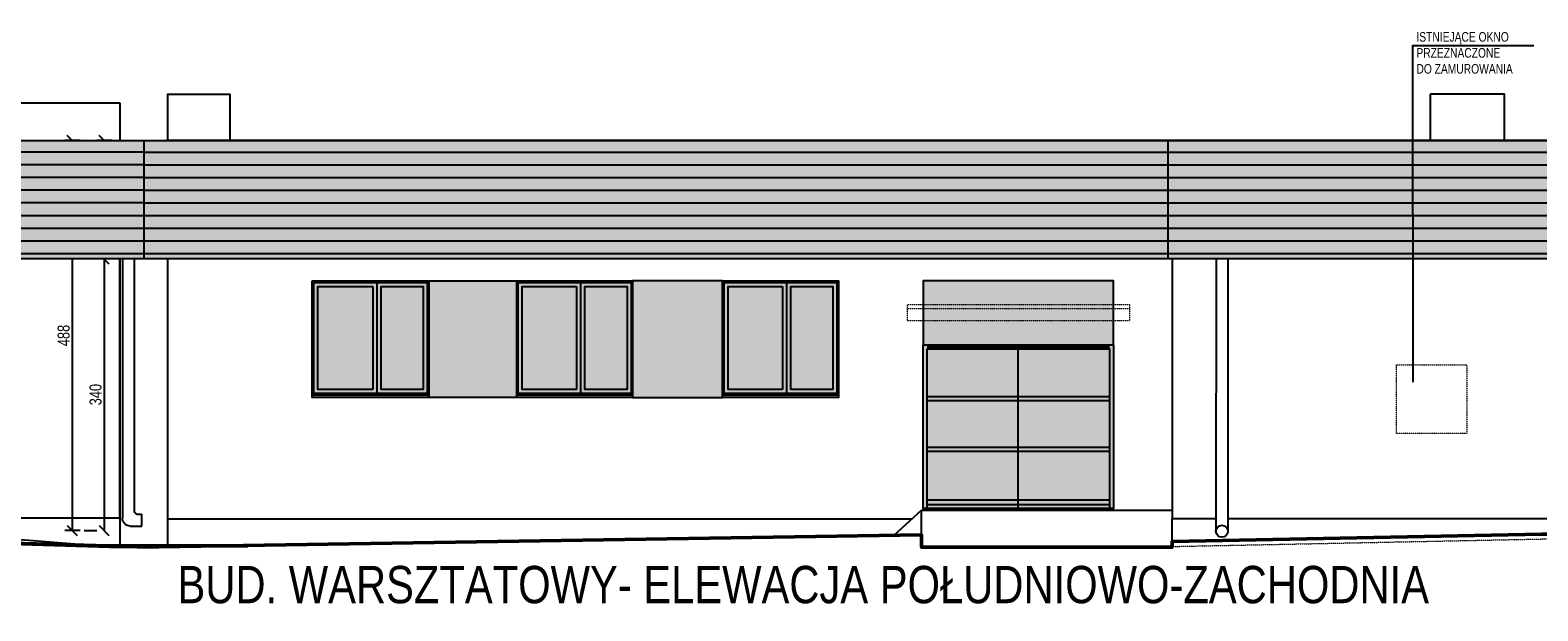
# Model space of a CAD drawing. Header units: centimetres. Extents: x 0 to 55409, y -2708 to 14680.
# Tile 2 of 215: x 29367 to 31253, y -1049 to -322. Entities that reach past the tile are written whole.
import ezdxf

# ---------------------------------------------------------------- set-up
doc = ezdxf.new("R2010")
doc.units = ezdxf.units.CM
doc.header["$LTSCALE"] = 0.01
doc.set_wipeout_variables(frame=1)
doc.linetypes.add('DASHED2', pattern=[9.525, 6.35, -3.175])
for name, color, linetype in [('A-ELEWACJE', 3, 'Continuous'), ('A-Elewacje_wypełnienia', 7, 'Continuous'), ('A-OPISY', 70, 'Continuous'), ('A_Ściany istniejące', 9, 'Continuous'), ('CKIZOLACJE', 2, 'Continuous'), ('CKOPIS_WIDOK', 3, 'Continuous'), ('CKWYMIAR', 3, 'Continuous'), ('PODKŁAD STAN ISTNIEJĄCY', 7, 'Continuous')]:
    doc.layers.add(name, color=color, linetype=linetype)
doc.layers.add('A-Wyburzenia', color=35, linetype='DASHED2', lineweight=0)
doc.layers.add('CKK_LINIE', color=1, linetype='Continuous', plot=False)
doc.styles.add('Arial$001', font='arial.ttf', dxfattribs={"height": 1.872})
doc.styles.add('RomanS', font='romans.shx', dxfattribs={"width": 0.8})
doc.styles.get("Standard").update_dxf_attribs({"font": 'ic-simplex.shx', "width": 0.8})
doc.dimstyles.new('Kopia2 CADKON cm', dxfattribs={"dimscale": 5, "dimtxt": 3, "dimasz": 2.5, "dimexe": 1.8, "dimexo": 5, "dimgap": 0.6, "dimtad": 1, "dimrnd": 0.5, "dimtxsty": 'Standard', "dimblk1": 'OBLIQUE', "dimblk2": 'OBLIQUE', "dimsah": 1, "dimcen": 2.5, "dimadec": 1, "dimazin": 2, "dimtfac": 1, "dimtix": 1, "dimtmove": 2, "dimatfit": 3, "dimldrblk": 'OPEN30', "dimfxl": 2, "dimfxlon": 1, "dimtfill": 1, "dimtolj": 1, "dimarcsym": 0})

# ---------------------------------------------------------------- blocks, each defined once
blk = doc.blocks.new('A$7E8813B1F2329')
at = {"layer": 'A-Wyburzenia', "ltscale": 2}
for points in [[(-747.5, -263.5), (-747.5, -283.5)], [(-469.5, -263.5), (-747.5, -263.5)], [(-469.5, -263.5), (-469.5, -283.5)], [(-469.5, -268.5), (-747.5, -268.5)], [(-469.5, -283.5), (-747.5, -283.5)], [(-415.9, -566), (570.6, -546)], [(-415.9, -559.8), (-415.9, -566)]]:
    blk.add_lwpolyline(points, dxfattribs=at)
at = {"layer": 'A_Ściany istniejące', "color": 3}
blk.add_line((-729.5, -567), (-487.5, -567), dxfattribs=at)
for points in [[(-1346, -376.5), (-1346, -379.5), (-1492, -379.5), (-1492, -376.5)], [(-1660.4, -567), (-729.5, -551.5)], [(-729.5, -567), (-729.5, -551.5)], [(-1660.4, -567), (-1710.4, -567)]]:
    blk.add_lwpolyline(points, dxfattribs=at)
at = {"layer": 'CKOPIS_WIDOK', "color": 3}
for p, q in [((572.6, -58), (-1674.4, -58)), ((-1674.4, -58), (-1674.4, -60)), ((-1674.4, -60), (572.6, -60)), ((-1672.4, -531.5), (-1672.4, -60)), ((-368.9, -161), (-368.9, -130)), ((-417.9, -159), (-368.9, -159)), ((-417.9, -161), (-368.9, -161)), ((-415.9, -161), (-415.9, -531.5)), ((-370.9, -161), (-370.9, -178)), ((572.6, -178), (-415.9, -178)), ((-368.8, -188), (-415.9, -188)), ((537.6, -176), (-370.9, -176)), ((520.9, -188), (-354.1, -188)), ((572.6, -191), (-415.9, -191)), ((572.6, -206), (-415.9, -206)), ((-729.5, -520.5), (-415.9, -520.5)), ((-729.5, -551.5), (-729.5, -520.5))]:
    blk.add_line(p, q, dxfattribs=at)
for points in [[(-1672.4, -58), (-1672.4, 0), (-1595, 0), (-1595, -58)], [(-1674.4, -60), (-1674.4, -172), (-1672.4, -172)], [(-93, -130), (-417.9, -130), (-417.9, -161)], [(239.6, -130), (0, -130)], [(-368.8, -188), (-368.8, -191)], [(-354.1, -188), (-354.1, -191)], [(-360.9, -201), (-361.1, -546.8)], [(-346.3, -201), (-346.1, -547)], [(-1416, -369.5), (-1485, -369.5), (-1485, -240.5), (-1416, -240.5)], [(-1416, -240.5), (-1416, -369.5)], [(-1411, -235.5), (-1411, -374.5)], [(-1406, -240.5), (-1406, -369.5)], [(-1406, -240.5), (-1353, -240.5), (-1353, -369.5), (-1406, -369.5)], [(-1161, -369.5), (-1229, -369.5), (-1229, -240.5), (-1161, -240.5)], [(-1161, -240.5), (-1161, -369.5)], [(-1156, -235.5), (-1156, -374.5)], [(-1151, -240.5), (-1151, -369.5)], [(-1151, -240.5), (-1098, -240.5), (-1098, -369.5), (-1151, -369.5)], [(-903.5, -369.5), (-971.5, -369.5), (-971.5, -240.5), (-903.5, -240.5)], [(-903.5, -240.5), (-903.5, -369.5)], [(-898.5, -235.5), (-898.5, -374.5)], [(-893.5, -240.5), (-893.5, -369.5)], [(-893.5, -240.5), (-840.5, -240.5), (-840.5, -369.5), (-893.5, -369.5)], [(-1091, -376.5), (-1091, -379.5), (-1236, -379.5), (-1236, -376.5)], [(-833.5, -376.5), (-833.5, -379.5), (-978.5, -379.5), (-978.5, -376.5)], [(-729.5, -520.5), (-764, -552.1)], [(-1672.4, -567), (-1672.4, -531.5), (-741.5, -531.5)], [(-361.1, -531.5), (-415.9, -531.5)], [(-415.9, -559.8), (-415.9, -531.5)], [(78.6, -531.5), (-346.1, -531.5)]]:
    blk.add_lwpolyline(points, dxfattribs=at)
for points in [[(-93, 0), (-93, -58), (0, -58), (0, 0)], [(-93, -100), (-93, -161), (0, -161), (0, -100)], [(-1492, -233.5), (-1346, -233.5), (-1346, -376.5), (-1492, -376.5)], [(-1490, -235.5), (-1348, -235.5), (-1348, -374.5), (-1490, -374.5)], [(-1236, -233.5), (-1091, -233.5), (-1091, -376.5), (-1236, -376.5)], [(-1234, -235.5), (-1093, -235.5), (-1093, -374.5), (-1234, -374.5)], [(-978.5, -233.5), (-833.5, -233.5), (-833.5, -376.5), (-978.5, -376.5)], [(-976.5, -235.5), (-835.5, -235.5), (-835.5, -374.5), (-976.5, -374.5)]]:
    blk.add_lwpolyline(points, close=True, dxfattribs=at)
blk.add_circle((-353.6, -547), 7.5, dxfattribs=at)
at = {"layer": 'CKOPIS_WIDOK', "color": 3, "extrusion": (0, 0, -1)}
blk.add_arc((361.4, -189.6), 7.5, 12.2296, 168.157, dxfattribs=at)
blk = doc.blocks.new('_OBLIQUE')
at = {"color": 0, "linetype": 'ByBlock'}
blk.add_line((-0.5, -0.5), (0.5, 0.5), dxfattribs=at)
blk = doc.blocks.new('*D286')
at = {"layer": 'CKWYMIAR', "color": 0, "lineweight": -2}
for p, q in [((29469.3, -460.5), (29450.3, -460.5)), ((29459.3, -460.5), (29459.3, -608.5)), ((29469.3, -608.5), (29450.3, -608.5))]:
    blk.add_line(p, q, dxfattribs=at)
at = {"layer": 'CKWYMIAR', "color": 0, "lineweight": -2, "xscale": 12.5, "yscale": 12.5, "zscale": 12.5}
for p, rotation in [((29459.3, -460.5), 90), ((29459.3, -608.5), 270)]:
    blk.add_blockref('_OBLIQUE', p, dxfattribs=dict(at, rotation=rotation))
at = {"layer": 'CKWYMIAR', "color": 0, "lineweight": -3, "insert": (29448.8, -534.5), "char_height": 15, "attachment_point": 5, "rotation": 90, "bg_fill": 3, "box_fill_scale": 1.1, "bg_fill_color": 256, "bg_fill_true_color": 13158600, "bg_fill_transparency": 0}
blk.add_mtext('\\A1;148', dxfattribs=at)
blk = doc.blocks.new('_Open30')
at = {"color": 0, "linetype": 'ByBlock', "lineweight": -2}
for p, q in [((-1, 0.27), (0, 0)), ((0, 0), (-1, -0.27)), ((0, 0), (-1, 0))]:
    blk.add_line(p, q, dxfattribs=at)
blk = doc.blocks.new('*D287')
at = {"layer": 'CKWYMIAR', "color": 0, "lineweight": -2}
for p, q in [((29469.3, -608.5), (29450.3, -608.5)), ((29459.3, -608.5), (29459.3, -948.5)), ((29434.3, -948.5), (29450.3, -948.5))]:
    blk.add_line(p, q, dxfattribs=at)
at = {"layer": 'CKWYMIAR', "color": 0, "lineweight": -2, "xscale": 12.5, "yscale": 12.5, "zscale": 12.5}
for p, rotation in [((29459.3, -608.5), 90), ((29459.3, -948.5), 270)]:
    blk.add_blockref('_OBLIQUE', p, dxfattribs=dict(at, rotation=rotation))
at = {"layer": 'CKWYMIAR', "color": 0, "lineweight": -3, "insert": (29448.8, -778.5), "char_height": 15, "attachment_point": 5, "rotation": 90, "bg_fill": 3, "box_fill_scale": 1.1, "bg_fill_color": 256, "bg_fill_true_color": 13158600, "bg_fill_transparency": 0}
blk.add_mtext('\\A1;340', dxfattribs=at)
blk = doc.blocks.new('*D288')
at = {"layer": 'CKWYMIAR', "color": 0, "lineweight": -2}
for p, q in [((29429.3, -460.5), (29410.3, -460.5)), ((29419.3, -460.5), (29419.3, -948.5)), ((29429.3, -948.5), (29410.3, -948.5))]:
    blk.add_line(p, q, dxfattribs=at)
at = {"layer": 'CKWYMIAR', "color": 0, "lineweight": -2, "xscale": 12.5, "yscale": 12.5, "zscale": 12.5}
for p, rotation in [((29419.3, -460.5), 90), ((29419.3, -948.5), 270)]:
    blk.add_blockref('_OBLIQUE', p, dxfattribs=dict(at, rotation=rotation))
at = {"layer": 'CKWYMIAR', "color": 0, "lineweight": -3, "insert": (29408.8, -704.5), "char_height": 15, "attachment_point": 5, "rotation": 90, "bg_fill": 3, "box_fill_scale": 1.1, "bg_fill_color": 256, "bg_fill_true_color": 13158600, "bg_fill_transparency": 0}
blk.add_mtext('\\A1;488', dxfattribs=at)
blk = doc.blocks.new('A$7E8813A3612197')
at = {"layer": 'A-ELEWACJE'}
for p, q in [((533, 0), (-2, 0)), ((533, 0), (533, -561.5)), ((533, -685.3), (533, -1389.4)), ((533, -1389.4), (-2, -1389.4))]:
    blk.add_line(p, q, dxfattribs=at)
at = {"layer": 'CKK_LINIE', "lineweight": 50}
blk.add_lwpolyline([(-14, 37), (-23.2, -700.5), (-2.5, -700.5), (-21, -1374.8), (-21, -1549.3)], dxfattribs=at)
at = {"layer": 'CKOPIS_WIDOK'}
for points in [[(533, -637.5), (544, -637.5), (544, -561.5), (533, -561.5)], [(533, -685.3), (544, -685.4), (544, -637.5)]]:
    blk.add_lwpolyline(points, dxfattribs=at)
blk = doc.blocks.new('A$7E8813B16203A2')
at = {"layer": 'A_Ściany istniejące'}
for points in [[(-472.3, -15), (-472.3, 35)], [(-481.5, -702.5), (-472.3, -15)], [(-460.4, -702.5), (-481.5, -702.5)], [(-460.7, -702.5), (-481.3, -1378.5)], [(-481.3, -1378.5), (-481.3, -1428.5)]]:
    blk.add_lwpolyline(points, dxfattribs=at)
blk.add_lwpolyline([(-458.3, -162.3), (-133.3, -162.3), (-133.3, -552.3), (-458.3, -552.3)], close=True, dxfattribs=at)
at = {"layer": 'CKOPIS_WIDOK'}
for p, q in [((-451.1, 19), (-451.1, 24)), ((-436.1, 19), (-436.1, 24)), ((-53.2, 14), (-431.1, 14)), ((-46.4, 16.7), (-46.4, -2)), ((-2, 0), (23.9, -703.5)), ((25.9, -703.5), (0, 0)), ((-52.4, -1), (-431.1, -1)), ((0, 0), (-2, 0)), ((0.6, -15), (-1.5, -15)), ((23.9, -702.5), (-444.3, -702.5)), ((-45.7, -702.5), (-74.5, -1393.4)), ((-43.7, -702.5), (-72.5, -1393.4)), ((23.9, -703.5), (25.9, -703.5)), ((-118.8, -1394.4), (-444.8, -1394.4)), ((-444.3, -1391.4), (-74.4, -1391.4)), ((-74.5, -1393.3), (-72.5, -1393.3)), ((-454.8, -1404.4), (-454.8, -1419)), ((-454.8, -1419), (-439.8, -1419))]:
    blk.add_line(p, q, dxfattribs=at)
for points in [[(-436.1, 24), (-451.1, 24)], [(-444.3, -2), (-472.3, -2)], [(-444.3, -2), (-444.3, -162.3)], [(-444.3, -2), (-1.9, -2)], [(-444.3, -552.3), (-444.3, -1391.4)], [(20.7, -563.5), (85.7, -563.5)], [(23.5, -639.5), (85.7, -639.5), (85.7, -563.5)], [(23.5, -639.5), (85.7, -639.5)], [(85.7, -639.5), (85.7, -687.4), (25.3, -687.4)], [(-460.4, -702.5), (-444.3, -702.5)], [(-54.7, -918), (-14.7, -918), (-14.7, -876), (-50.9, -876)], [(-61, -1117.1), (-23, -1117.1), (-23, -1073.5), (-59.2, -1073.5)], [(-444.3, -1391.4), (-481.3, -1391.4)], [(-118.8, -1391.4), (-118.8, -1411.4), (-106.8, -1411.4), (-106.8, -1391.4)], [(-94.9, -1394.4), (-106.8, -1394.4)], [(-94.9, -1394.4), (-90.8, -1394.4), (-90.8, -1409), (-94.8, -1409)], [(-90.8, -1394.4), (-90.8, -1391.4)], [(-94.9, -1409), (-106.8, -1409)]]:
    blk.add_lwpolyline(points, dxfattribs=at)
blk.add_lwpolyline([(-118.8, -1409), (-434.8, -1409, 0.414214), (-439.8, -1414), (-439.8, -1419)], format="xyb", dxfattribs=at)
for radius in [20, 5]:
    blk.add_arc((-431.1, 19), radius, 180, 270, dxfattribs=at)
at = {"layer": 'CKOPIS_WIDOK', "extrusion": (0, 0, -1)}
for centre, radius, start, end in [((46.5, 6.8), 9.84, 296.0729, 90.5508), ((444.8, -1404.4), 10, 0, 90), ((93.3, -1401.7), 7.5, 281.843, 77.7704)]:
    blk.add_arc(centre, radius, start, end, dxfattribs=at)
blk = doc.blocks.new('A$7E8A39242125E')
at = {"layer": 'A-Elewacje_wypełnienia'}
h = blk.add_hatch(color=250, dxfattribs=at)
h.dxf.hatch_style = 1
h.paths.add_polyline_path([(-488, 869.1), (-161, 869.1), (-161, 1259.1), (-488, 1259.1)])
h.paths.add_polyline_path([(-289, 967.9), (-230, 967.9), (-230, 879.1), (-289, 879.1)])
h.paths.add_polyline_path([(-289, 1061.6), (-230, 1061.6), (-230, 972.9), (-289, 972.9)])
h.paths.add_polyline_path([(-289, 1155.4), (-230, 1155.4), (-230, 1066.6), (-289, 1066.6)])
h.paths.add_polyline_path([(-289, 1249.1), (-230, 1249.1), (-230, 1160.4), (-289, 1160.4)])
at = {"layer": 'A-Elewacje_wypełnienia', "lineweight": -3}
h = blk.add_hatch(color=256, dxfattribs=at)
h.set_gradient(color1=(76, 114, 153), color2=(174, 215, 255), rotation=270, tint=1)
h.paths.add_polyline_path([(-289, 1249.1), (-230, 1249.1), (-230, 1160.4), (-289, 1160.4)])
h = blk.add_hatch(color=256, dxfattribs=at)
h.set_gradient(color1=(76, 114, 153), color2=(174, 215, 255), rotation=270, tint=1)
h.paths.add_polyline_path([(-289, 1155.4), (-230, 1155.4), (-230, 1066.6), (-289, 1066.6)])
h = blk.add_hatch(color=256, dxfattribs=at)
h.set_gradient(color1=(76, 114, 153), color2=(174, 215, 255), rotation=270, tint=1)
h.paths.add_polyline_path([(-289, 1061.6), (-230, 1061.6), (-230, 972.9), (-289, 972.9)])
h = blk.add_hatch(color=256, dxfattribs=at)
h.set_gradient(color1=(76, 114, 153), color2=(174, 215, 255), rotation=270, tint=1)
h.paths.add_polyline_path([(-289, 967.9), (-230, 967.9), (-230, 879.1), (-289, 879.1)])
at = {"layer": 'A-ELEWACJE', "color": 1, "lineweight": 50}
blk.add_lwpolyline([(-507, -129.9), (-507, 44.6), (-488.5, 718.9), (-509.2, 718.9), (-500, 1456.3)], dxfattribs=at)
at = {"layer": 'A-ELEWACJE'}
for points in [[(-161, 1259.1), (-502.4, 1259.1), (-507.3, 869.1), (-161, 869.1)], [(-166, 1254.1), (-481, 1254.1), (-481, 874.1), (-166, 874.1)], [(-289, 1249.1), (-230, 1249.1), (-230, 1160.4), (-289, 1160.4)], [(-289, 1155.4), (-230, 1155.4), (-230, 1066.6), (-289, 1066.6)], [(-289, 1061.6), (-230, 1061.6), (-230, 972.9), (-289, 972.9)], [(-289, 967.9), (-230, 967.9), (-230, 879.1), (-289, 879.1)]]:
    blk.add_lwpolyline(points, close=True, dxfattribs=at)
for points in [[(-422, 1254.1), (-422, 874.1)], [(-417, 1254.1), (-417, 874.1)], [(-358, 1254.1), (-358, 874.1)], [(-353, 1254.1), (-353, 874.1)], [(-294, 1254.1), (-294, 874.1)], [(-225, 1254.1), (-225, 874.1)]]:
    blk.add_lwpolyline(points, dxfattribs=at)
at = {"layer": 'A-Wyburzenia', "ltscale": 2}
for points in [[(-317, 668.4), (-199, 668.4), (-199, 553.4), (-317, 553.4)], [(-317, 491.9), (-199, 491.9), (-199, 376.9), (-317, 376.9)]]:
    blk.add_lwpolyline(points, close=True, dxfattribs=at)
at = {"color": 7}
blk.add_blockref('A$7E8813B16203A2', (-27.7, 1421.4), dxfattribs=at)
at = {"layer": 'A-ELEWACJE'}
blk.add_blockref('A$7E8813A3612197', (-486, 1419.4), dxfattribs=at)
at = {"layer": 'A-OPISY', "style": 'Arial$001', "width": 0.8}
blk.add_text('ELEWACJA PÓNOCNO - ZACHODNIA', height=46.708, rotation=270, dxfattribs=at).set_placement((-587.7, 1414.4))
at = {"layer": 'A-OPISY', "char_height": 12, "width": 294.537, "attachment_point": 1, "rotation": 270, "style": 'RomanS'}
for insert in [(135.2, 612.4), (135.2, 397.3)]:
    blk.add_mtext('\\pxi-3,l3,ql,t3;{\\Fic-simplex.shx;ISTNIEJĄCE OKNO \\P\\pxi-3,l3,ql,t3;PRZEZNACZONE\\P\\pxi-3,l3,ql,t3;DO ZAMUROWANIA}', dxfattribs=dict(at, insert=insert))
blk.add_wipeout([(0, 1449.4), (-148, 1449.4), (-148, 0), (0, 0)]).dxf.layer = 'A-ELEWACJE'
at = {"layer": 'A-Elewacje_wypełnienia'}
h = blk.add_hatch(color=250, dxfattribs=at)
h.dxf.hatch_style = 1
h.paths.add_polyline_path([(0, 1449.4), (0, 0), (-148, 0), (-148, 1449.4)])
h = blk.add_hatch(dxfattribs=at)
h.set_pattern_fill('ANSI31', color=256, scale=5, angle=45)
h.set_pattern_definition([(90, (-490.663, 31784.236), (-15.875, 5e-15), [])])
h.paths.add_polyline_path([(0, 1449.4), (0, 0), (-148, 0), (-148, 1449.4)])
at = {"layer": 'A-ELEWACJE'}
blk.add_lwpolyline([(-148, 1449.4), (0, 1449.4), (0, 0), (-148, 0)], close=True, dxfattribs=at)
blk.add_lwpolyline([(-148, 688.9), (0, 688.9)], dxfattribs=at)
at = {"layer": 'A-OPISY'}
for points in [[(-302.9, 616.4), (118.6, 616.9), (118.6, 465.7)], [(-302.9, 401.3), (118.6, 401.8), (118.6, 250.6)]]:
    blk.add_lwpolyline(points, dxfattribs=at)

msp = doc.modelspace()

# ---------------------------------------------------------------- hatches: boundary and pattern name
at = {"layer": 'A-Elewacje_wypełnienia', "true_color": 0x383e42}
h = msp.add_hatch(color=250, dxfattribs=at)
h.dxf.hatch_style = 1
h.paths.add_polyline_path([(29800.644, -638.005), (29722.644, -638.005), (29722.644, -777.005), (29800.644, -777.005)])
h.paths.add_polyline_path([(29795.644, -643.005), (29727.644, -643.005), (29727.644, -772.005), (29795.644, -772.005)], flags=16)
h.paths.add_polyline_path([(29800.644, -777.005), (29863.644, -777.005), (29863.644, -638.005), (29800.644, -638.005)])
h.paths.add_polyline_path([(29805.644, -643.005), (29805.644, -772.005), (29858.644, -772.005), (29858.644, -643.005)], flags=16)
h.paths.add_polyline_path([(29865.644, -779.005), (29865.644, -636.005), (29720.644, -636.005), (29720.644, -779.005)])
h.paths.add_polyline_path([(29800.644, -638.005), (29722.644, -638.005), (29722.644, -777.005), (29863.644, -777.005), (29863.644, -638.005)], flags=16)
h.paths.add_polyline_path([(29720.644, -782.005), (29865.644, -782.005), (29865.644, -779.005), (29720.644, -779.005)])
at = {"layer": 'A-Elewacje_wypełnienia'}
h = msp.add_hatch(color=253, dxfattribs=at)
h.dxf.hatch_style = 1
h.paths.add_polyline_path([(29865.644, -636.005), (29975.644, -636.005), (29975.644, -782.005), (29865.644, -782.005)])
at = {"layer": 'A-Elewacje_wypełnienia', "true_color": 0x383e42}
h = msp.add_hatch(color=250, dxfattribs=at)
h.dxf.hatch_style = 1
h.paths.add_polyline_path([(30055.644, -638.005), (29977.644, -638.005), (29977.644, -777.005), (30055.644, -777.005)])
h.paths.add_polyline_path([(30050.644, -643.005), (29982.644, -643.005), (29982.644, -772.005), (30050.644, -772.005)], flags=16)
h.paths.add_polyline_path([(30055.644, -777.005), (30118.644, -777.005), (30118.644, -638.005), (30055.644, -638.005)])
h.paths.add_polyline_path([(30060.644, -643.005), (30060.644, -772.005), (30113.644, -772.005), (30113.644, -643.005)], flags=16)
h.paths.add_polyline_path([(30120.644, -779.005), (30120.644, -636.005), (29975.644, -636.005), (29975.644, -779.005)])
h.paths.add_polyline_path([(30055.644, -638.005), (29977.644, -638.005), (29977.644, -777.005), (30118.644, -777.005), (30118.644, -638.005)], flags=16)
h.paths.add_polyline_path([(29975.644, -782.005), (30120.644, -782.005), (30120.644, -779.005), (29975.644, -779.005)])
at = {"layer": 'A-Elewacje_wypełnienia'}
h = msp.add_hatch(color=253, dxfattribs=at)
h.dxf.hatch_style = 1
h.paths.add_polyline_path([(30120.644, -636.005), (30233.138, -636.005), (30233.138, -782.005), (30120.644, -782.005)])
at = {"layer": 'A-Elewacje_wypełnienia', "true_color": 0x383e42}
h = msp.add_hatch(color=250, dxfattribs=at)
h.dxf.hatch_style = 1
h.paths.add_polyline_path([(30313.138, -638.005), (30235.138, -638.005), (30235.138, -777.005), (30313.138, -777.005)])
h.paths.add_polyline_path([(30308.138, -643.005), (30240.138, -643.005), (30240.138, -772.005), (30308.138, -772.005)], flags=16)
h.paths.add_polyline_path([(30313.138, -777.005), (30376.138, -777.005), (30376.138, -638.005), (30313.138, -638.005)])
h.paths.add_polyline_path([(30318.138, -643.005), (30318.138, -772.005), (30371.138, -772.005), (30371.138, -643.005)], flags=16)
h.paths.add_polyline_path([(30378.138, -779.005), (30378.138, -636.005), (30233.138, -636.005), (30233.138, -779.005)])
h.paths.add_polyline_path([(30313.138, -638.005), (30235.138, -638.005), (30235.138, -777.005), (30376.138, -777.005), (30376.138, -638.005)], flags=16)
h.paths.add_polyline_path([(30233.138, -782.005), (30378.138, -782.005), (30378.138, -779.005), (30233.138, -779.005)])
h = msp.add_hatch(color=250, dxfattribs=at)
h.dxf.hatch_style = 1
h.paths.add_polyline_path([(30484.139, -636.005), (30722.14, -636.005), (30722.14, -921.005), (30484.139, -921.005)])
at = {"layer": 'A-Elewacje_wypełnienia', "lineweight": -3}
h = msp.add_hatch(color=256, dxfattribs=at)
h.set_gradient(color1=(76, 114, 153), color2=(174, 215, 255), rotation=270, tint=1)
h.paths.add_polyline_path([(29727.644, -643.005), (29795.644, -643.005), (29795.644, -772.005), (29727.644, -772.005)])
h = msp.add_hatch(color=256, dxfattribs=at)
h.set_gradient(color1=(76, 114, 153), color2=(174, 215, 255), rotation=270, tint=1)
h.paths.add_polyline_path([(29805.644, -643.005), (29858.644, -643.005), (29858.644, -772.005), (29805.644, -772.005)])
h = msp.add_hatch(color=256, dxfattribs=at)
h.set_gradient(color1=(76, 114, 153), color2=(174, 215, 255), rotation=270, tint=1)
h.paths.add_polyline_path([(29982.644, -643.005), (30050.644, -643.005), (30050.644, -772.005), (29982.644, -772.005)])
h = msp.add_hatch(color=256, dxfattribs=at)
h.set_gradient(color1=(76, 114, 153), color2=(174, 215, 255), rotation=270, tint=1)
h.paths.add_polyline_path([(30060.644, -643.005), (30113.644, -643.005), (30113.644, -772.005), (30060.644, -772.005)])
h = msp.add_hatch(color=256, dxfattribs=at)
h.set_gradient(color1=(76, 114, 153), color2=(174, 215, 255), rotation=270, tint=1)
h.paths.add_polyline_path([(30240.138, -643.005), (30308.138, -643.005), (30308.138, -772.005), (30240.138, -772.005)])
h = msp.add_hatch(color=256, dxfattribs=at)
h.set_gradient(color1=(76, 114, 153), color2=(174, 215, 255), rotation=270, tint=1)
h.paths.add_polyline_path([(30318.138, -643.005), (30371.138, -643.005), (30371.138, -772.005), (30318.138, -772.005)])

# ---------------------------------------------------------------- linework, layer by layer
at = {"layer": 'A-ELEWACJE'}
for points in [[(29865.644, -636.005), (29975.644, -636.005), (29975.644, -782.005), (29865.644, -782.005)], [(30120.644, -782.005), (30233.138, -782.005), (30233.138, -636.005), (30120.644, -636.005)], [(30484.139, -716.005), (30722.14, -716.005), (30722.14, -636.005), (30484.139, -636.005)], [(30484.139, -716.005), (30722.14, -716.005), (30722.14, -921.005), (30484.139, -921.005)], [(30489.139, -721.005), (30717.14, -721.005), (30717.14, -921.005), (30489.139, -921.005)]]:
    msp.add_lwpolyline(points, close=True, dxfattribs=at)
for points in [[(30717.14, -718.907), (30489.139, -718.907)], [(30603.14, -921.005), (30603.14, -721.005)], [(30489.139, -780.907), (30717.14, -780.907)], [(30489.139, -785.907), (30717.14, -785.907)], [(30489.139, -844.103), (30717.14, -844.103)], [(30489.139, -849.103), (30717.14, -849.103)], [(30489.139, -910.103), (30717.14, -910.103)], [(30489.139, -916.005), (30717.14, -916.005)]]:
    msp.add_lwpolyline(points, dxfattribs=at)
at = {"layer": 'A-ELEWACJE', "color": 1, "lineweight": 50}
msp.add_lwpolyline([(29501.236, -969.505), (30482.139, -954.039), (30482.139, -969.505), (30795.736, -969.505), (30795.736, -963.691), (30795.736, -962.259), (31258.444, -953.005), (31472.238, -953.005), (31784.236, -948.505), (32913.388, -948.505)], dxfattribs=at)
at = {"layer": 'A-Wyburzenia', "ltscale": 2}
msp.add_lwpolyline([(31076.236, -741.007), (31164.236, -741.007), (31164.236, -827.005), (31076.236, -827.005)], close=True, dxfattribs=at)

# ---------------------------------------------------------------- block references
at = {"layer": 'PODKŁAD STAN ISTNIEJĄCY'}
msp.add_blockref('A$7E8813B1F2329', (31211.668, -402.505), dxfattribs=at)

# ---------------------------------------------------------------- texts
at = {"color": 3, "style": 'Arial$001', "width": 0.8}
msp.add_text('BUD. WARSZTATOWY- ELEWACJA POŁUDNIOWO-ZACHODNIA', height=46.70802, dxfattribs=at).set_placement((29551.236, -1039.505))
at = {"layer": 'A-OPISY', "insert": (31101.358, -324.844), "char_height": 12, "width": 294.53711, "attachment_point": 1, "style": 'RomanS'}
msp.add_mtext('\\pxi-3,l3,ql,t3;{\\Fic-simplex.shx;ISTNIEJĄCE OKNO \\P\\pxi-3,l3,ql,t3;PRZEZNACZONE\\P\\pxi-3,l3,ql,t3;DO ZAMUROWANIA}', dxfattribs=at)

# ---------------------------------------------------------------- next in the draw order: wipeouts: each hides what was drawn before it
msp.add_wipeout([(29509.236, -460.505), (29509.236, -608.505), (31784.236, -608.505), (31784.236, -460.505)]).dxf.layer = 'A-ELEWACJE'

# ---------------------------------------------------------------- next in the draw order: hatches: boundary and pattern name
at = {"layer": 'A-Elewacje_wypełnienia'}
h = msp.add_hatch(dxfattribs=at)
h.set_pattern_fill('ANSI31', color=256, scale=5, angle=135)
h.set_pattern_definition([(180, (-25, -951.168), (-2e-15, -15.875), [])])
h.paths.add_polyline_path([(29509.236, -460.505), (31784.236, -460.505), (31784.236, -608.505), (29509.236, -608.505)])
at = {"layer": 'A-Elewacje_wypełnienia', "true_color": 0x383e42}
h = msp.add_hatch(color=250, dxfattribs=at)
h.dxf.hatch_style = 1
h.paths.add_polyline_path([(29509.236, -460.505), (31784.236, -460.505), (31784.236, -608.505), (29509.236, -608.505)])

# ---------------------------------------------------------------- next in the draw order: linework, layer by layer
at = {"layer": 'A-ELEWACJE'}
msp.add_lwpolyline([(29509.236, -460.505), (31784.236, -460.505), (31784.236, -608.505), (29509.236, -608.505)], close=True, dxfattribs=at)
msp.add_lwpolyline([(30790.736, -608.505), (30790.736, -460.505)], dxfattribs=at)
at = {"layer": 'A-OPISY'}
msp.add_lwpolyline([(31097.353, -762.894), (31096.864, -341.446), (31248.076, -341.446)], dxfattribs=at)

# ---------------------------------------------------------------- next in the draw order: dimensions: what is measured, and where the dimension line sits
at = {"layer": 'CKWYMIAR', "lineweight": -3}
dim = msp.add_linear_dim(base=(29419.25, -948.505), p1=(29509.236, -460.505), p2=(29459.25, -948.505), angle=90, dimstyle='Kopia2 CADKON cm', override={"dimtxt": 3, "dimfxl": 2, "dimfxlon": 1, "dimtfill": 1, "dimtfillclr": 0}, dxfattribs=at)
dim.commit()
dim.dimension.update_dxf_attribs({"geometry": '*D288', "text_midpoint": (29408.75, -704.505)})

# ---------------------------------------------------------------- next in the draw order: dimensions: what is measured, and where the dimension line sits
dim = msp.add_linear_dim(base=(29459.25, -948.505), p1=(29509.236, -608.505), p2=(29459.25, -948.505), angle=90, dimstyle='Kopia2 CADKON cm', override={"dimtxt": 3, "dimfxl": 2, "dimfxlon": 1, "dimtfill": 1, "dimtfillclr": 0}, dxfattribs=at)
dim.commit()
dim.dimension.update_dxf_attribs({"geometry": '*D287', "text_midpoint": (29448.75, -778.505)})

# ---------------------------------------------------------------- next in the draw order: dimensions: what is measured, and where the dimension line sits
dim = msp.add_linear_dim(base=(29459.25, -608.505), p1=(29509.236, -460.505), p2=(29509.236, -608.505), angle=90, dimstyle='Kopia2 CADKON cm', override={"dimtxt": 3, "dimfxl": 2, "dimfxlon": 1, "dimtfill": 1, "dimtfillclr": 0}, dxfattribs=at)
dim.commit()
dim.dimension.update_dxf_attribs({"geometry": '*D286', "text_midpoint": (29448.75, -534.505)})

# ---------------------------------------------------------------- next in the draw order: block references
at = {"layer": 'CKIZOLACJE', "rotation": 90}
msp.add_blockref('A$7E8A39242125E', (29509.236, -460.505), dxfattribs=at)

# ---------------------------------------------------------------- next in the draw order: linework, layer by layer
at = {"layer": 'CKIZOLACJE'}
msp.add_lwpolyline([(29474.849, -969.762), (28890.383, -923.005)], dxfattribs=at)

doc.saveas('drawing.dxf')
